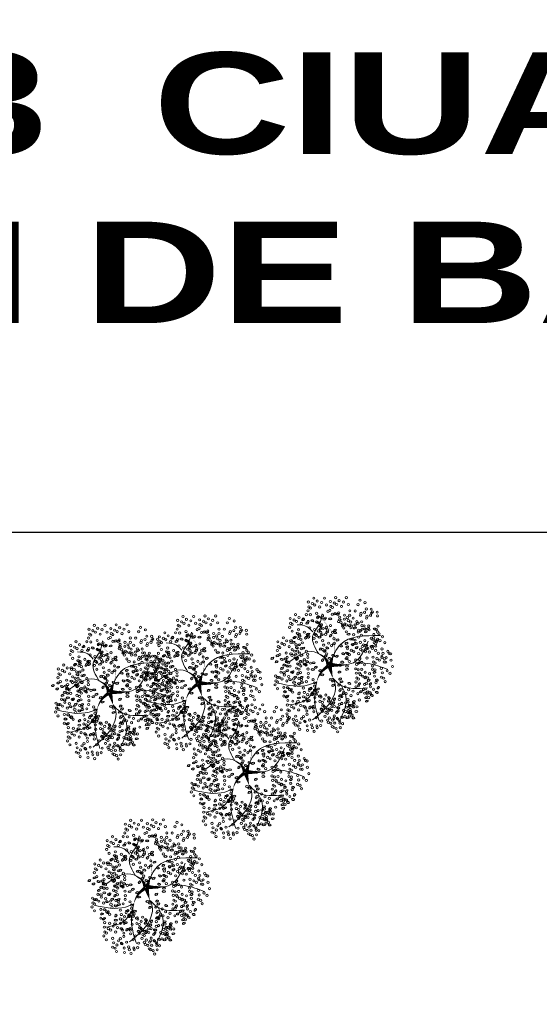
# Model space of a CAD drawing. Header units: millimetres. Extents: x 2161 to 2648, y 395 to 538.
# Tile 17 of 30: x 2360 to 2378, y 503 to 538. Entities that reach past the tile are written whole.
import ezdxf

# ---------------------------------------------------------------- set-up
doc = ezdxf.new("R2010")
doc.units = ezdxf.units.MM
doc.layers.add('01 - Vegetación', color=3, linetype='Continuous', lineweight=0)
doc.layers.add('Cotas', color=3, linetype='Continuous')
doc.styles.add('REGUA60', font='cityb___.ttf', dxfattribs={"width": 1.4})

# ---------------------------------------------------------------- blocks, each defined once
blk = doc.blocks.new('17')
at = {"layer": '01 - Vegetación'}
for points in [[(4495.84, 1680.23, 1.33, 0.0221, 0.199177), (4489.97, 1684.48, 0.0221, 0.0221, 1.224983)], [(4496.02, 1680.23, 1.33, 0.0221, 0.286986), (4500.47, 1683.82, 0.0221, 0.0221, -1.494927)], [(4497.07, 1679.43, 0.133, 0.0221, 0.381476), (4512.91, 1682.47, 0.0221, 0.0221, -1.841687)], [(4496.02, 1679.76, 1.77, 0.0221, 0), (4491.39, 1678.53, 0.0221, 0.0221, 0)], [(4496.02, 1679.66, 1.77, 0.0221, 0), (4500.28, 1678.15, 0.0221, 0.0221, 0)], [(4496.4, 1679.85, 1.77, 0.0221, 0.074947), (4496.4, 1672.95, 0.0221, 0.0221, 0.762797)]]:
    blk.add_lwpolyline(points, format="xyseb", dxfattribs=at)
for points in [[(4490, 1684.47), (4488.83, 1687.51), (4489.5, 1699.09)], [(4487.73, 1684.98), (4483.44, 1688.25), (4481.42, 1694.81)], [(4497.83, 1680.19), (4501.11, 1685.48), (4497.33, 1694.81)], [(4508.5, 1685.98), (4510.45, 1688), (4511.21, 1691.78)], [(4491.39, 1678.53), (4489.02, 1677.58), (4485.46, 1677.92), (4475.87, 1685.99)], [(4500.47, 1683.82), (4506.92, 1685.99), (4511.46, 1683.47), (4515.25, 1682.46)], [(4490, 1684.47), (4482.94, 1685.23), (4475.36, 1683.47)], [(4497.07, 1679.43), (4503.89, 1675.65), (4507.17, 1660.78)], [(4488.74, 1675.4), (4484.7, 1673.64), (4475.11, 1676.16)], [(4491.39, 1678.53), (4489, 1675.9), (4487.73, 1665.57)], [(4496.57, 1678.43), (4497.07, 1670.86), (4505.15, 1665.32)], [(4497.07, 1670.11), (4496.82, 1665.57), (4494.55, 1658.01)]]:
    blk.add_spline(points, degree=3, dxfattribs=at)
blk = doc.blocks.new('16')
at = {"layer": '01 - Vegetación'}
h = blk.add_hatch(color=40, dxfattribs=at)
h.set_gradient(color1=(255, 191, 0), color2=(223, 255, 127), rotation=180, centered=1, tint=1, name='INVSPHERICAL')
edge = h.paths.add_edge_path()
edge.add_ellipse((4538.847, 1678.642), major_axis=(-0.0033, 0.0777), ratio=0.578492, start_angle=0, end_angle=360, ccw=False)
edge = h.paths.add_edge_path()
edge.add_ellipse((4538.961, 1678.487), major_axis=(-0.0349, 0.0695), ratio=0.578492, start_angle=0, end_angle=360, ccw=False)
edge = h.paths.add_edge_path()
edge.add_ellipse((4538.69, 1678.926), major_axis=(-0.0594, 0.0503), ratio=0.578492, start_angle=0, end_angle=360, ccw=False)
edge = h.paths.add_edge_path()
edge.add_ellipse((4538.676, 1678.266), major_axis=(-0.0033, 0.0777), ratio=0.578492, start_angle=0, end_angle=360, ccw=False)
edge = h.paths.add_edge_path()
edge.add_ellipse((4541.23, 1679.281), major_axis=(0.0274, 0.0728), ratio=0.578492, start_angle=0, end_angle=360, ccw=False)
edge = h.paths.add_edge_path()
edge.add_ellipse((4540.829, 1679.36), major_axis=(-0.0349, 0.0695), ratio=0.578492, start_angle=0, end_angle=360, ccw=False)
edge = h.paths.add_edge_path()
edge.add_ellipse((4541.174, 1679.607), major_axis=(-0.0349, 0.0695), ratio=0.578492, start_angle=0, end_angle=360, ccw=False)
edge = h.paths.add_edge_path()
edge.add_ellipse((4541.072, 1679.421), major_axis=(0.0274, 0.0728), ratio=0.578492, start_angle=0, end_angle=360, ccw=False)
edge = h.paths.add_edge_path()
edge.add_ellipse((4540.113, 1679.632), major_axis=(-0.0349, 0.0695), ratio=0.578492, start_angle=0, end_angle=360, ccw=False)
edge = h.paths.add_edge_path()
edge.add_ellipse((4540.279, 1679.843), major_axis=(-0.0349, 0.0695), ratio=0.578492, start_angle=0, end_angle=360, ccw=False)
edge = h.paths.add_edge_path()
edge.add_ellipse((4540.165, 1679.999), major_axis=(-0.0033, 0.0777), ratio=0.578492, start_angle=0, end_angle=360, ccw=False)
edge = h.paths.add_edge_path()
edge.add_ellipse((4540.499, 1679.956), major_axis=(-0.0033, 0.0777), ratio=0.578492, start_angle=0, end_angle=360, ccw=False)
edge = h.paths.add_edge_path()
edge.add_ellipse((4540.629, 1679.513), major_axis=(-0.0594, 0.0503), ratio=0.578492, start_angle=0, end_angle=360, ccw=False)
edge = h.paths.add_edge_path()
edge.add_ellipse((4540.551, 1680.278), major_axis=(0.0274, 0.0728), ratio=0.578492, start_angle=0, end_angle=360, ccw=False)
edge = h.paths.add_edge_path()
edge.add_ellipse((4539.201, 1679.744), major_axis=(-0.0033, 0.0777), ratio=0.578492, start_angle=0, end_angle=360, ccw=False)
edge = h.paths.add_edge_path()
edge.add_ellipse((4539.14, 1679.893), major_axis=(0.0274, 0.0728), ratio=0.578492, start_angle=0, end_angle=360, ccw=False)
edge = h.paths.add_edge_path()
edge.add_ellipse((4539.208, 1680.126), major_axis=(-0.0033, 0.0777), ratio=0.578492, start_angle=0, end_angle=360, ccw=False)
edge = h.paths.add_edge_path()
edge.add_ellipse((4538.979, 1680.681), major_axis=(-0.0594, 0.0503), ratio=0.578492, start_angle=0, end_angle=360, ccw=False)
edge = h.paths.add_edge_path()
edge.add_ellipse((4538.577, 1680.728), major_axis=(-0.0033, 0.0777), ratio=0.578492, start_angle=0, end_angle=360, ccw=False)
edge = h.paths.add_edge_path()
edge.add_ellipse((4538.926, 1680.033), major_axis=(0.0274, 0.0728), ratio=0.578492, start_angle=0, end_angle=360, ccw=False)
edge = h.paths.add_edge_path()
edge.add_ellipse((4538.95, 1679.842), major_axis=(0.0274, 0.0728), ratio=0.578492, start_angle=0, end_angle=360, ccw=False)
edge = h.paths.add_edge_path()
edge.add_ellipse((4538.621, 1680.191), major_axis=(-0.0349, 0.0695), ratio=0.578492, start_angle=0, end_angle=360, ccw=False)
edge = h.paths.add_edge_path()
edge.add_ellipse((4538.328, 1680.411), major_axis=(0.0274, 0.0728), ratio=0.578492, start_angle=0, end_angle=360, ccw=False)
edge = h.paths.add_edge_path()
edge.add_ellipse((4538.283, 1680.138), major_axis=(-0.0594, 0.0503), ratio=0.578492, start_angle=0, end_angle=360, ccw=False)
edge = h.paths.add_edge_path()
edge.add_ellipse((4538.32, 1679.993), major_axis=(-0.0594, 0.0503), ratio=0.578492, start_angle=0, end_angle=360, ccw=False)
edge = h.paths.add_edge_path()
edge.add_ellipse((4538.755, 1680.687), major_axis=(-0.0033, 0.0777), ratio=0.578492, start_angle=0, end_angle=360, ccw=False)
edge = h.paths.add_edge_path()
edge.add_ellipse((4538.834, 1681.261), major_axis=(-0.0349, 0.0695), ratio=0.578492, start_angle=0, end_angle=360, ccw=False)
edge = h.paths.add_edge_path()
edge.add_ellipse((4539.054, 1681.374), major_axis=(-0.0033, 0.0777), ratio=0.578492, start_angle=0, end_angle=360, ccw=False)
edge = h.paths.add_edge_path()
edge.add_ellipse((4539.147, 1681.076), major_axis=(-0.0594, 0.0503), ratio=0.578492, start_angle=0, end_angle=360, ccw=False)
edge = h.paths.add_edge_path()
edge.add_ellipse((4539.52, 1680.541), major_axis=(-0.0033, 0.0777), ratio=0.578492, start_angle=0, end_angle=360, ccw=False)
edge = h.paths.add_edge_path()
edge.add_ellipse((4539.459, 1680.689), major_axis=(0.0274, 0.0728), ratio=0.578492, start_angle=0, end_angle=360, ccw=False)
edge = h.paths.add_edge_path()
edge.add_ellipse((4539.527, 1680.923), major_axis=(-0.0033, 0.0777), ratio=0.578492, start_angle=0, end_angle=360, ccw=False)
edge = h.paths.add_edge_path()
edge.add_ellipse((4539.265, 1681.244), major_axis=(0.0274, 0.0728), ratio=0.578492, start_angle=0, end_angle=360, ccw=False)
edge = h.paths.add_edge_path()
edge.add_ellipse((4539.188, 1677.478), major_axis=(-0.0594, 0.0503), ratio=0.578492, start_angle=0, end_angle=360, ccw=False)
edge = h.paths.add_edge_path()
edge.add_ellipse((4539.473, 1678.19), major_axis=(0.0274, 0.0728), ratio=0.578492, start_angle=0, end_angle=360, ccw=False)
edge = h.paths.add_edge_path()
edge.add_ellipse((4540.696, 1678.325), major_axis=(0.0274, 0.0728), ratio=0.578492, start_angle=0, end_angle=360, ccw=False)
edge = h.paths.add_edge_path()
edge.add_ellipse((4540.33, 1678.305), major_axis=(-0.0033, 0.0777), ratio=0.578492, start_angle=0, end_angle=360, ccw=False)
edge = h.paths.add_edge_path()
edge.add_ellipse((4540.174, 1678.307), major_axis=(-0.0033, 0.0777), ratio=0.578492, start_angle=0, end_angle=360, ccw=False)
edge = h.paths.add_edge_path()
edge.add_ellipse((4540.488, 1677.717), major_axis=(-0.0594, 0.0503), ratio=0.578492, start_angle=0, end_angle=360, ccw=False)
edge = h.paths.add_edge_path()
edge.add_ellipse((4540.676, 1677.675), major_axis=(-0.0594, 0.0503), ratio=0.578492, start_angle=0, end_angle=360, ccw=False)
edge = h.paths.add_edge_path()
edge.add_ellipse((4539.469, 1677.341), major_axis=(-0.0033, 0.0777), ratio=0.578492, start_angle=0, end_angle=360, ccw=False)
edge = h.paths.add_edge_path()
edge.add_ellipse((4539.773, 1677.406), major_axis=(-0.0594, 0.0503), ratio=0.578492, start_angle=0, end_angle=360, ccw=False)
edge = h.paths.add_edge_path()
edge.add_ellipse((4539.631, 1677.23), major_axis=(-0.0349, 0.0695), ratio=0.578492, start_angle=0, end_angle=360, ccw=False)
edge = h.paths.add_edge_path()
edge.add_ellipse((4539.445, 1677.695), major_axis=(-0.0594, 0.0503), ratio=0.578492, start_angle=0, end_angle=360, ccw=False)
edge = h.paths.add_edge_path()
edge.add_ellipse((4542.676, 1679.136), major_axis=(-0.0033, 0.0777), ratio=0.578492, start_angle=0, end_angle=360, ccw=False)
edge = h.paths.add_edge_path()
edge.add_ellipse((4542.661, 1679.428), major_axis=(-0.0033, 0.0777), ratio=0.578492, start_angle=0, end_angle=360, ccw=False)
edge = h.paths.add_edge_path()
edge.add_ellipse((4542.742, 1679.554), major_axis=(-0.0033, 0.0777), ratio=0.578492, start_angle=0, end_angle=360, ccw=False)
edge = h.paths.add_edge_path()
edge.add_ellipse((4542.776, 1679.728), major_axis=(-0.0349, 0.0695), ratio=0.578492, start_angle=0, end_angle=360, ccw=False)
edge = h.paths.add_edge_path()
edge.add_ellipse((4542.477, 1679.745), major_axis=(0.0274, 0.0728), ratio=0.578492, start_angle=0, end_angle=360, ccw=False)
edge = h.paths.add_edge_path()
edge.add_ellipse((4542.578, 1680.02), major_axis=(0.0274, 0.0728), ratio=0.578492, start_angle=0, end_angle=360, ccw=False)
edge = h.paths.add_edge_path()
edge.add_ellipse((4542.466, 1680.268), major_axis=(-0.0349, 0.0695), ratio=0.578492, start_angle=0, end_angle=360, ccw=False)
edge = h.paths.add_edge_path()
edge.add_ellipse((4542.632, 1680.479), major_axis=(-0.0349, 0.0695), ratio=0.578492, start_angle=0, end_angle=360, ccw=False)
edge = h.paths.add_edge_path()
edge.add_ellipse((4542.359, 1679.577), major_axis=(-0.0594, 0.0503), ratio=0.578492, start_angle=0, end_angle=360, ccw=False)
edge = h.paths.add_edge_path()
edge.add_ellipse((4542.171, 1679.619), major_axis=(-0.0594, 0.0503), ratio=0.578492, start_angle=0, end_angle=360, ccw=False)
edge = h.paths.add_edge_path()
edge.add_ellipse((4542.246, 1679.328), major_axis=(-0.0594, 0.0503), ratio=0.578492, start_angle=0, end_angle=360, ccw=False)
edge = h.paths.add_edge_path()
edge.add_ellipse((4542.369, 1678.498), major_axis=(0.0274, 0.0728), ratio=0.578492, start_angle=0, end_angle=360, ccw=False)
edge = h.paths.add_edge_path()
edge.add_ellipse((4542.902, 1678.749), major_axis=(-0.0349, 0.0695), ratio=0.578492, start_angle=0, end_angle=360, ccw=False)
edge = h.paths.add_edge_path()
edge.add_ellipse((4542.925, 1678.897), major_axis=(-0.0349, 0.0695), ratio=0.578492, start_angle=0, end_angle=360, ccw=False)
edge = h.paths.add_edge_path()
edge.add_ellipse((4542.628, 1678.671), major_axis=(-0.0033, 0.0777), ratio=0.578492, start_angle=0, end_angle=360, ccw=False)
edge = h.paths.add_edge_path()
edge.add_ellipse((4542.11, 1678.896), major_axis=(-0.0349, 0.0695), ratio=0.578492, start_angle=0, end_angle=360, ccw=False)
edge = h.paths.add_edge_path()
edge.add_ellipse((4542.34, 1678.18), major_axis=(-0.0349, 0.0695), ratio=0.578492, start_angle=0, end_angle=360, ccw=False)
edge = h.paths.add_edge_path()
edge.add_ellipse((4538.137, 1679.191), major_axis=(-0.0349, 0.0695), ratio=0.578492, start_angle=0, end_angle=360, ccw=False)
edge = h.paths.add_edge_path()
edge.add_ellipse((4538.099, 1678.758), major_axis=(-0.0594, 0.0503), ratio=0.578492, start_angle=0, end_angle=360, ccw=False)
edge = h.paths.add_edge_path()
edge.add_ellipse((4537.796, 1678.552), major_axis=(0.0274, 0.0728), ratio=0.578492, start_angle=0, end_angle=360, ccw=False)
edge = h.paths.add_edge_path()
edge.add_ellipse((4537.776, 1678.277), major_axis=(-0.0033, 0.0777), ratio=0.578492, start_angle=0, end_angle=360, ccw=False)
edge = h.paths.add_edge_path()
edge.add_ellipse((4539.181, 1678.6), major_axis=(-0.0033, 0.0777), ratio=0.578492, start_angle=0, end_angle=360, ccw=False)
edge = h.paths.add_edge_path()
edge.add_ellipse((4538.502, 1678.968), major_axis=(-0.0594, 0.0503), ratio=0.578492, start_angle=0, end_angle=360, ccw=False)
edge = h.paths.add_edge_path()
edge.add_ellipse((4538.615, 1679.216), major_axis=(-0.0594, 0.0503), ratio=0.578492, start_angle=0, end_angle=360, ccw=False)
edge = h.paths.add_edge_path()
edge.add_ellipse((4538.188, 1679.557), major_axis=(-0.0033, 0.0777), ratio=0.578492, start_angle=0, end_angle=360, ccw=False)
edge = h.paths.add_edge_path()
edge.add_ellipse((4538.203, 1679.265), major_axis=(-0.0033, 0.0777), ratio=0.578492, start_angle=0, end_angle=360, ccw=False)
edge = h.paths.add_edge_path()
edge.add_ellipse((4538.285, 1679.391), major_axis=(-0.0033, 0.0777), ratio=0.578492, start_angle=0, end_angle=360, ccw=False)
edge = h.paths.add_edge_path()
edge.add_ellipse((4538.856, 1679.647), major_axis=(-0.0349, 0.0695), ratio=0.578492, start_angle=0, end_angle=360, ccw=False)
edge = h.paths.add_edge_path()
edge.add_ellipse((4538.272, 1678.751), major_axis=(0.0274, 0.0728), ratio=0.578492, start_angle=0, end_angle=360, ccw=False)
edge = h.paths.add_edge_path()
edge.add_ellipse((4540.863, 1678.985), major_axis=(0.0274, 0.0728), ratio=0.578492, start_angle=0, end_angle=360, ccw=False)
edge = h.paths.add_edge_path()
edge.add_ellipse((4540.823, 1678.811), major_axis=(-0.0349, 0.0695), ratio=0.578492, start_angle=0, end_angle=360, ccw=False)
edge = h.paths.add_edge_path()
edge.add_ellipse((4541.446, 1678.949), major_axis=(-0.0349, 0.0695), ratio=0.578492, start_angle=0, end_angle=360, ccw=False)
edge = h.paths.add_edge_path()
edge.add_ellipse((4540.434, 1680.393), major_axis=(-0.0033, 0.0777), ratio=0.578492, start_angle=0, end_angle=360, ccw=False)
edge = h.paths.add_edge_path()
edge.add_ellipse((4540.419, 1680.685), major_axis=(-0.0033, 0.0777), ratio=0.578492, start_angle=0, end_angle=360, ccw=False)
edge = h.paths.add_edge_path()
edge.add_ellipse((4539.773, 1680.547), major_axis=(-0.0349, 0.0695), ratio=0.578492, start_angle=0, end_angle=360, ccw=False)
edge = h.paths.add_edge_path()
edge.add_ellipse((4539.782, 1680.87), major_axis=(-0.0349, 0.0695), ratio=0.578492, start_angle=0, end_angle=360, ccw=False)
edge = h.paths.add_edge_path()
edge.add_ellipse((4539.668, 1681.126), major_axis=(0.0274, 0.0728), ratio=0.578492, start_angle=0, end_angle=360, ccw=False)
edge = h.paths.add_edge_path()
edge.add_ellipse((4540.336, 1681.276), major_axis=(0.0274, 0.0728), ratio=0.578492, start_angle=0, end_angle=360, ccw=False)
edge = h.paths.add_edge_path()
edge.add_ellipse((4540.381, 1681.413), major_axis=(-0.0349, 0.0695), ratio=0.578492, start_angle=0, end_angle=360, ccw=False)
edge = h.paths.add_edge_path()
edge.add_ellipse((4540.225, 1681.525), major_axis=(-0.0349, 0.0695), ratio=0.578492, start_angle=0, end_angle=360, ccw=False)
edge = h.paths.add_edge_path()
edge.add_ellipse((4540.009, 1681.424), major_axis=(-0.0033, 0.0777), ratio=0.578492, start_angle=0, end_angle=360, ccw=False)
edge = h.paths.add_edge_path()
edge.add_ellipse((4540.106, 1681.258), major_axis=(-0.0033, 0.0777), ratio=0.578492, start_angle=0, end_angle=360, ccw=False)
edge = h.paths.add_edge_path()
edge.add_ellipse((4540.036, 1680.989), major_axis=(-0.0594, 0.0503), ratio=0.578492, start_angle=0, end_angle=360, ccw=False)
edge = h.paths.add_edge_path()
edge.add_ellipse((4539.967, 1680.73), major_axis=(-0.0594, 0.0503), ratio=0.578492, start_angle=0, end_angle=360, ccw=False)
edge = h.paths.add_edge_path()
edge.add_ellipse((4541.92, 1680.217), major_axis=(-0.0033, 0.0777), ratio=0.578492, start_angle=0, end_angle=360, ccw=False)
edge = h.paths.add_edge_path()
edge.add_ellipse((4541.222, 1680.466), major_axis=(-0.0349, 0.0695), ratio=0.578492, start_angle=0, end_angle=360, ccw=False)
edge = h.paths.add_edge_path()
edge.add_ellipse((4541.387, 1680.676), major_axis=(-0.0349, 0.0695), ratio=0.578492, start_angle=0, end_angle=360, ccw=False)
edge = h.paths.add_edge_path()
edge.add_ellipse((4541.251, 1680.784), major_axis=(0.0274, 0.0728), ratio=0.578492, start_angle=0, end_angle=360, ccw=False)
edge = h.paths.add_edge_path()
edge.add_ellipse((4541.818, 1680.659), major_axis=(0.0274, 0.0728), ratio=0.578492, start_angle=0, end_angle=360, ccw=False)
edge = h.paths.add_edge_path()
edge.add_ellipse((4541.942, 1680.743), major_axis=(0.0274, 0.0728), ratio=0.578492, start_angle=0, end_angle=360, ccw=False)
edge = h.paths.add_edge_path()
edge.add_ellipse((4541.762, 1680.886), major_axis=(-0.0349, 0.0695), ratio=0.578492, start_angle=0, end_angle=360, ccw=False)
edge = h.paths.add_edge_path()
edge.add_ellipse((4541.592, 1681.082), major_axis=(-0.0033, 0.0777), ratio=0.578492, start_angle=0, end_angle=360, ccw=False)
edge = h.paths.add_edge_path()
edge.add_ellipse((4541.511, 1680.956), major_axis=(-0.0033, 0.0777), ratio=0.578492, start_angle=0, end_angle=360, ccw=False)
edge = h.paths.add_edge_path()
edge.add_ellipse((4541.775, 1680.201), major_axis=(-0.0594, 0.0503), ratio=0.578492, start_angle=0, end_angle=360, ccw=False)
edge = h.paths.add_edge_path()
edge.add_ellipse((4541.737, 1680.346), major_axis=(-0.0594, 0.0503), ratio=0.578492, start_angle=0, end_angle=360, ccw=False)
edge = h.paths.add_edge_path()
edge.add_ellipse((4541.843, 1679.118), major_axis=(-0.0594, 0.0503), ratio=0.578492, start_angle=0, end_angle=360, ccw=False)
edge = h.paths.add_edge_path()
edge.add_ellipse((4541.881, 1679.551), major_axis=(-0.0349, 0.0695), ratio=0.578492, start_angle=0, end_angle=360, ccw=False)
edge = h.paths.add_edge_path()
edge.add_ellipse((4542.015, 1679.29), major_axis=(-0.0349, 0.0695), ratio=0.578492, start_angle=0, end_angle=360, ccw=False)
edge = h.paths.add_edge_path()
edge.add_ellipse((4541.91, 1679.869), major_axis=(0.0274, 0.0728), ratio=0.578492, start_angle=0, end_angle=360, ccw=False)
edge = h.paths.add_edge_path()
edge.add_ellipse((4541.769, 1679.666), major_axis=(-0.0033, 0.0777), ratio=0.578492, start_angle=0, end_angle=360, ccw=False)
edge = h.paths.add_edge_path()
edge.add_ellipse((4539.676, 1679.115), major_axis=(-0.0033, 0.0777), ratio=0.578492, start_angle=0, end_angle=360, ccw=False)
edge = h.paths.add_edge_path()
edge.add_ellipse((4539.594, 1678.989), major_axis=(-0.0033, 0.0777), ratio=0.578492, start_angle=0, end_angle=360, ccw=False)
edge = h.paths.add_edge_path()
edge.add_ellipse((4539.898, 1679.531), major_axis=(-0.0033, 0.0777), ratio=0.578492, start_angle=0, end_angle=360, ccw=False)
edge = h.paths.add_edge_path()
edge.add_ellipse((4539.697, 1678.641), major_axis=(-0.0349, 0.0695), ratio=0.578492, start_angle=0, end_angle=360, ccw=False)
edge = h.paths.add_edge_path()
edge.add_ellipse((4539.398, 1678.691), major_axis=(-0.0349, 0.0695), ratio=0.578492, start_angle=0, end_angle=360, ccw=False)
edge = h.paths.add_edge_path()
edge.add_ellipse((4539.555, 1678.579), major_axis=(-0.0349, 0.0695), ratio=0.578492, start_angle=0, end_angle=360, ccw=False)
edge = h.paths.add_edge_path()
edge.add_ellipse((4540.714, 1679.167), major_axis=(0.0274, 0.0728), ratio=0.578492, start_angle=0, end_angle=360, ccw=False)
edge = h.paths.add_edge_path()
edge.add_ellipse((4540.549, 1681.79), major_axis=(-0.0349, 0.0695), ratio=0.578492, start_angle=0, end_angle=360, ccw=False)
edge = h.paths.add_edge_path()
edge.add_ellipse((4540.715, 1682.001), major_axis=(-0.0349, 0.0695), ratio=0.578492, start_angle=0, end_angle=360, ccw=False)
edge = h.paths.add_edge_path()
edge.add_ellipse((4540.848, 1681.741), major_axis=(-0.0349, 0.0695), ratio=0.578492, start_angle=0, end_angle=360, ccw=False)
edge = h.paths.add_edge_path()
edge.add_ellipse((4540.661, 1681.542), major_axis=(0.0274, 0.0728), ratio=0.578492, start_angle=0, end_angle=360, ccw=False)
edge = h.paths.add_edge_path()
edge.add_ellipse((4540.684, 1681.351), major_axis=(0.0274, 0.0728), ratio=0.578492, start_angle=0, end_angle=360, ccw=False)
edge = h.paths.add_edge_path()
edge.add_ellipse((4540.56, 1681.267), major_axis=(0.0274, 0.0728), ratio=0.578492, start_angle=0, end_angle=360, ccw=False)
edge = h.paths.add_edge_path()
edge.add_ellipse((4540.528, 1678.539), major_axis=(0.0274, 0.0728), ratio=0.578492, start_angle=0, end_angle=360, ccw=False)
edge = h.paths.add_edge_path()
edge.add_ellipse((4540.38, 1678.647), major_axis=(0.0274, 0.0728), ratio=0.578492, start_angle=0, end_angle=360, ccw=False)
edge = h.paths.add_edge_path()
edge.add_ellipse((4540.034, 1678.678), major_axis=(-0.0349, 0.0695), ratio=0.578492, start_angle=0, end_angle=360, ccw=False)
edge = h.paths.add_edge_path()
edge.add_ellipse((4540.944, 1678.493), major_axis=(0.0274, 0.0728), ratio=0.578492, start_angle=0, end_angle=360, ccw=False)
edge = h.paths.add_edge_path()
edge.add_ellipse((4541.625, 1678.77), major_axis=(-0.0349, 0.0695), ratio=0.578492, start_angle=0, end_angle=360, ccw=False)
edge = h.paths.add_edge_path()
edge.add_ellipse((4541.994, 1678.887), major_axis=(0.0274, 0.0728), ratio=0.578492, start_angle=0, end_angle=360, ccw=False)
edge = h.paths.add_edge_path()
edge.add_ellipse((4541.336, 1678.598), major_axis=(0.0274, 0.0728), ratio=0.578492, start_angle=0, end_angle=360, ccw=False)
edge = h.paths.add_edge_path()
edge.add_ellipse((4539.381, 1678.993), major_axis=(-0.0349, 0.0695), ratio=0.578492, start_angle=0, end_angle=360, ccw=False)
edge = h.paths.add_edge_path()
edge.add_ellipse((4540.938, 1681.079), major_axis=(-0.0033, 0.0777), ratio=0.578492, start_angle=0, end_angle=360, ccw=False)
edge = h.paths.add_edge_path()
edge.add_ellipse((4540.699, 1680.759), major_axis=(-0.0594, 0.0503), ratio=0.578492, start_angle=0, end_angle=360, ccw=False)
edge = h.paths.add_edge_path()
edge.add_ellipse((4540.908, 1680.857), major_axis=(-0.0349, 0.0695), ratio=0.578492, start_angle=0, end_angle=360, ccw=False)
edge = h.paths.add_edge_path()
edge.add_ellipse((4540.863, 1680.561), major_axis=(-0.0349, 0.0695), ratio=0.578492, start_angle=0, end_angle=360, ccw=False)
edge = h.paths.add_edge_path()
edge.add_ellipse((4540.564, 1680.61), major_axis=(-0.0349, 0.0695), ratio=0.578492, start_angle=0, end_angle=360, ccw=False)
edge = h.paths.add_edge_path()
edge.add_ellipse((4539.771, 1681.729), major_axis=(-0.0349, 0.0695), ratio=0.578492, start_angle=0, end_angle=360, ccw=False)
edge = h.paths.add_edge_path()
edge.add_ellipse((4540.968, 1678.302), major_axis=(0.0274, 0.0728), ratio=0.578492, start_angle=0, end_angle=360, ccw=False)
edge = h.paths.add_edge_path()
edge.add_ellipse((4541.908, 1678.227), major_axis=(-0.0033, 0.0777), ratio=0.578492, start_angle=0, end_angle=360, ccw=False)
edge = h.paths.add_edge_path()
edge.add_ellipse((4541.283, 1678.297), major_axis=(-0.0349, 0.0695), ratio=0.578492, start_angle=0, end_angle=360, ccw=False)
edge = h.paths.add_edge_path()
edge.add_ellipse((4541.463, 1678.333), major_axis=(-0.0349, 0.0695), ratio=0.578492, start_angle=0, end_angle=360, ccw=False)
edge = h.paths.add_edge_path()
edge.add_ellipse((4538.021, 1678.159), major_axis=(0.0274, 0.0728), ratio=0.578492, start_angle=0, end_angle=360, ccw=False)
edge = h.paths.add_edge_path()
edge.add_ellipse((4537.772, 1677.992), major_axis=(0.0274, 0.0728), ratio=0.578492, start_angle=0, end_angle=360, ccw=False)
edge = h.paths.add_edge_path()
edge.add_ellipse((4538.082, 1677.841), major_axis=(-0.0033, 0.0777), ratio=0.578492, start_angle=0, end_angle=360, ccw=False)
edge = h.paths.add_edge_path()
edge.add_ellipse((4538.572, 1677.966), major_axis=(-0.0349, 0.0695), ratio=0.578492, start_angle=0, end_angle=360, ccw=False)
edge = h.paths.add_edge_path()
edge.add_ellipse((4538.311, 1677.99), major_axis=(0.0274, 0.0728), ratio=0.578492, start_angle=0, end_angle=360, ccw=False)
edge = h.paths.add_edge_path()
edge.add_ellipse((4538.394, 1678.174), major_axis=(0.0274, 0.0728), ratio=0.578492, start_angle=0, end_angle=360, ccw=False)
edge = h.paths.add_edge_path()
edge.add_ellipse((4538.776, 1677.355), major_axis=(-0.0349, 0.0695), ratio=0.578492, start_angle=0, end_angle=360, ccw=False)
edge = h.paths.add_edge_path()
edge.add_ellipse((4538.597, 1677.319), major_axis=(-0.0349, 0.0695), ratio=0.578492, start_angle=0, end_angle=360, ccw=False)
edge = h.paths.add_edge_path()
edge.add_ellipse((4539.063, 1677.621), major_axis=(-0.0349, 0.0695), ratio=0.578492, start_angle=0, end_angle=360, ccw=False)
edge = h.paths.add_edge_path()
edge.add_ellipse((4539.033, 1676.828), major_axis=(0.0274, 0.0728), ratio=0.578492, start_angle=0, end_angle=360, ccw=False)
edge = h.paths.add_edge_path()
edge.add_ellipse((4539.009, 1677.162), major_axis=(0.0274, 0.0728), ratio=0.578492, start_angle=0, end_angle=360, ccw=False)
edge = h.paths.add_edge_path()
edge.add_ellipse((4538.885, 1677.078), major_axis=(0.0274, 0.0728), ratio=0.578492, start_angle=0, end_angle=360, ccw=False)
edge = h.paths.add_edge_path()
edge.add_ellipse((4539.054, 1677.298), major_axis=(-0.0349, 0.0695), ratio=0.578492, start_angle=0, end_angle=360, ccw=False)
edge = h.paths.add_edge_path()
edge.add_ellipse((4542.221, 1677.913), major_axis=(-0.0033, 0.0777), ratio=0.578492, start_angle=0, end_angle=360, ccw=False)
edge = h.paths.add_edge_path()
edge.add_ellipse((4542.451, 1677.771), major_axis=(-0.0349, 0.0695), ratio=0.578492, start_angle=0, end_angle=360, ccw=False)
edge = h.paths.add_edge_path()
edge.add_ellipse((4541.18, 1677.355), major_axis=(-0.0349, 0.0695), ratio=0.578492, start_angle=0, end_angle=360, ccw=False)
edge = h.paths.add_edge_path()
edge.add_ellipse((4541.671, 1678.102), major_axis=(-0.0033, 0.0777), ratio=0.578492, start_angle=0, end_angle=360, ccw=False)
edge = h.paths.add_edge_path()
edge.add_ellipse((4541.411, 1678.017), major_axis=(-0.0033, 0.0777), ratio=0.578492, start_angle=0, end_angle=360, ccw=False)
edge = h.paths.add_edge_path()
edge.add_ellipse((4542.075, 1677.637), major_axis=(-0.0594, 0.0503), ratio=0.578492, start_angle=0, end_angle=360, ccw=False)
edge = h.paths.add_edge_path()
edge.add_ellipse((4541.252, 1677.826), major_axis=(-0.0349, 0.0695), ratio=0.578492, start_angle=0, end_angle=360, ccw=False)
edge = h.paths.add_edge_path()
edge.add_ellipse((4541.596, 1676.853), major_axis=(-0.0033, 0.0777), ratio=0.578492, start_angle=0, end_angle=360, ccw=False)
edge = h.paths.add_edge_path()
edge.add_ellipse((4541.655, 1677.018), major_axis=(-0.0033, 0.0777), ratio=0.578492, start_angle=0, end_angle=360, ccw=False)
edge = h.paths.add_edge_path()
edge.add_ellipse((4542.033, 1677.371), major_axis=(-0.0349, 0.0695), ratio=0.578492, start_angle=0, end_angle=360, ccw=False)
edge = h.paths.add_edge_path()
edge.add_ellipse((4542.19, 1677.259), major_axis=(-0.0349, 0.0695), ratio=0.578492, start_angle=0, end_angle=360, ccw=False)
edge = h.paths.add_edge_path()
edge.add_ellipse((4542.168, 1676.931), major_axis=(0.0274, 0.0728), ratio=0.578492, start_angle=0, end_angle=360, ccw=False)
edge = h.paths.add_edge_path()
edge.add_ellipse((4542.176, 1677.433), major_axis=(-0.0349, 0.0695), ratio=0.578492, start_angle=0, end_angle=360, ccw=False)
edge = h.paths.add_edge_path()
edge.add_ellipse((4541.313, 1677.094), major_axis=(-0.0349, 0.0695), ratio=0.578492, start_angle=0, end_angle=360, ccw=False)
edge = h.paths.add_edge_path()
edge.add_ellipse((4541.359, 1677.391), major_axis=(-0.0349, 0.0695), ratio=0.578492, start_angle=0, end_angle=360, ccw=False)
edge = h.paths.add_edge_path()
edge.add_ellipse((4540.019, 1676.943), major_axis=(-0.0349, 0.0695), ratio=0.578492, start_angle=0, end_angle=360, ccw=False)
edge = h.paths.add_edge_path()
edge.add_ellipse((4539.641, 1676.826), major_axis=(0.0274, 0.0728), ratio=0.578492, start_angle=0, end_angle=360, ccw=False)
edge = h.paths.add_edge_path()
edge.add_ellipse((4539.262, 1676.754), major_axis=(-0.0594, 0.0503), ratio=0.578492, start_angle=0, end_angle=360, ccw=False)
edge = h.paths.add_edge_path()
edge.add_ellipse((4539.45, 1677.146), major_axis=(-0.0594, 0.0503), ratio=0.578492, start_angle=0, end_angle=360, ccw=False)
at = {"layer": '01 - Vegetación', "extrusion": (0, 0, -1)}
for centre, major_axis in [((4539.771, 1681.729), (-0.0349, 0.0695)), ((4540.549, 1681.79), (-0.0349, 0.0695)), ((4540.715, 1682.001), (-0.0349, 0.0695)), ((4540.848, 1681.741), (-0.0349, 0.0695)), ((4538.834, 1681.261), (-0.0349, 0.0695)), ((4539.054, 1681.374), (-0.0033, 0.0777)), ((4540.009, 1681.424), (-0.0033, 0.0777)), ((4540.106, 1681.258), (-0.0033, 0.0777)), ((4540.225, 1681.525), (-0.0349, 0.0695)), ((4540.381, 1681.413), (-0.0349, 0.0695)), ((4538.577, 1680.728), (-0.0033, 0.0777)), ((4538.755, 1680.687), (-0.0033, 0.0777)), ((4539.527, 1680.923), (-0.0033, 0.0777)), ((4539.782, 1680.87), (-0.0349, 0.0695)), ((4540.419, 1680.685), (-0.0033, 0.0777)), ((4540.908, 1680.857), (-0.0349, 0.0695)), ((4540.938, 1681.079), (-0.0033, 0.0777)), ((4541.387, 1680.676), (-0.0349, 0.0695)), ((4541.511, 1680.956), (-0.0033, 0.0777)), ((4541.592, 1681.082), (-0.0033, 0.0777)), ((4541.762, 1680.886), (-0.0349, 0.0695)), ((4538.621, 1680.191), (-0.0349, 0.0695)), ((4539.52, 1680.541), (-0.0033, 0.0777)), ((4539.773, 1680.547), (-0.0349, 0.0695)), ((4540.434, 1680.393), (-0.0033, 0.0777)), ((4540.564, 1680.61), (-0.0349, 0.0695)), ((4540.863, 1680.561), (-0.0349, 0.0695)), ((4541.222, 1680.466), (-0.0349, 0.0695)), ((4541.92, 1680.217), (-0.0033, 0.0777)), ((4542.466, 1680.268), (-0.0349, 0.0695)), ((4542.632, 1680.479), (-0.0349, 0.0695)), ((4539.201, 1679.744), (-0.0033, 0.0777)), ((4539.208, 1680.126), (-0.0033, 0.0777)), ((4540.165, 1679.999), (-0.0033, 0.0777)), ((4540.279, 1679.843), (-0.0349, 0.0695)), ((4540.499, 1679.956), (-0.0033, 0.0777)), ((4542.776, 1679.728), (-0.0349, 0.0695)), ((4538.188, 1679.557), (-0.0033, 0.0777)), ((4538.203, 1679.265), (-0.0033, 0.0777)), ((4538.285, 1679.391), (-0.0033, 0.0777)), ((4538.856, 1679.647), (-0.0349, 0.0695)), ((4539.898, 1679.531), (-0.0033, 0.0777)), ((4540.113, 1679.632), (-0.0349, 0.0695)), ((4540.829, 1679.36), (-0.0349, 0.0695)), ((4541.174, 1679.607), (-0.0349, 0.0695)), ((4541.769, 1679.666), (-0.0033, 0.0777)), ((4541.881, 1679.551), (-0.0349, 0.0695)), ((4542.015, 1679.29), (-0.0349, 0.0695)), ((4542.661, 1679.428), (-0.0033, 0.0777)), ((4542.742, 1679.554), (-0.0033, 0.0777)), ((4538.137, 1679.191), (-0.0349, 0.0695)), ((4539.381, 1678.993), (-0.0349, 0.0695)), ((4539.594, 1678.989), (-0.0033, 0.0777)), ((4539.676, 1679.115), (-0.0033, 0.0777)), ((4540.823, 1678.811), (-0.0349, 0.0695)), ((4541.446, 1678.949), (-0.0349, 0.0695)), ((4541.625, 1678.77), (-0.0349, 0.0695)), ((4542.11, 1678.896), (-0.0349, 0.0695)), ((4542.676, 1679.136), (-0.0033, 0.0777)), ((4542.902, 1678.749), (-0.0349, 0.0695)), ((4542.925, 1678.897), (-0.0349, 0.0695)), ((4537.776, 1678.277), (-0.0033, 0.0777)), ((4538.676, 1678.266), (-0.0033, 0.0777)), ((4538.847, 1678.642), (-0.0033, 0.0777)), ((4538.961, 1678.487), (-0.0349, 0.0695)), ((4539.181, 1678.6), (-0.0033, 0.0777)), ((4539.398, 1678.691), (-0.0349, 0.0695)), ((4539.555, 1678.579), (-0.0349, 0.0695)), ((4539.697, 1678.641), (-0.0349, 0.0695)), ((4540.034, 1678.678), (-0.0349, 0.0695)), ((4540.174, 1678.307), (-0.0033, 0.0777)), ((4540.33, 1678.305), (-0.0033, 0.0777)), ((4541.283, 1678.297), (-0.0349, 0.0695)), ((4541.463, 1678.333), (-0.0349, 0.0695)), ((4542.628, 1678.671), (-0.0033, 0.0777)), ((4538.082, 1677.841), (-0.0033, 0.0777)), ((4538.572, 1677.966), (-0.0349, 0.0695)), ((4541.252, 1677.826), (-0.0349, 0.0695)), ((4541.411, 1678.017), (-0.0033, 0.0777)), ((4541.671, 1678.102), (-0.0033, 0.0777)), ((4541.908, 1678.227), (-0.0033, 0.0777)), ((4542.221, 1677.913), (-0.0033, 0.0777)), ((4542.34, 1678.18), (-0.0349, 0.0695)), ((4542.451, 1677.771), (-0.0349, 0.0695)), ((4538.597, 1677.319), (-0.0349, 0.0695)), ((4538.776, 1677.355), (-0.0349, 0.0695)), ((4539.054, 1677.298), (-0.0349, 0.0695)), ((4539.063, 1677.621), (-0.0349, 0.0695)), ((4539.469, 1677.341), (-0.0033, 0.0777)), ((4541.18, 1677.355), (-0.0349, 0.0695)), ((4541.359, 1677.391), (-0.0349, 0.0695)), ((4542.033, 1677.371), (-0.0349, 0.0695)), ((4542.176, 1677.433), (-0.0349, 0.0695)), ((4542.19, 1677.259), (-0.0349, 0.0695)), ((4539.631, 1677.23), (-0.0349, 0.0695)), ((4540.019, 1676.943), (-0.0349, 0.0695)), ((4541.313, 1677.094), (-0.0349, 0.0695)), ((4541.596, 1676.853), (-0.0033, 0.0777)), ((4541.655, 1677.018), (-0.0033, 0.0777))]:
    blk.add_ellipse(centre, major_axis=major_axis, ratio=0.578492, start_param=3.141593, end_param=9.424778, dxfattribs=at)
for centre, major_axis in [((4539.265, 1681.244), (0.0274, 0.0728)), ((4540.336, 1681.276), (0.0274, 0.0728)), ((4540.56, 1681.267), (0.0274, 0.0728)), ((4540.661, 1681.542), (0.0274, 0.0728)), ((4540.684, 1681.351), (0.0274, 0.0728)), ((4539.147, 1681.076), (-0.0594, 0.0503)), ((4539.459, 1680.689), (0.0274, 0.0728)), ((4539.668, 1681.126), (0.0274, 0.0728)), ((4539.967, 1680.73), (-0.0594, 0.0503)), ((4540.036, 1680.989), (-0.0594, 0.0503)), ((4540.699, 1680.759), (-0.0594, 0.0503)), ((4541.251, 1680.784), (0.0274, 0.0728)), ((4541.942, 1680.743), (0.0274, 0.0728)), ((4538.328, 1680.411), (0.0274, 0.0728)), ((4538.979, 1680.681), (-0.0594, 0.0503)), ((4540.551, 1680.278), (0.0274, 0.0728)), ((4541.737, 1680.346), (-0.0594, 0.0503)), ((4541.775, 1680.201), (-0.0594, 0.0503)), ((4541.818, 1680.659), (0.0274, 0.0728)), ((4538.283, 1680.138), (-0.0594, 0.0503)), ((4538.32, 1679.993), (-0.0594, 0.0503)), ((4538.926, 1680.033), (0.0274, 0.0728)), ((4538.95, 1679.842), (0.0274, 0.0728)), ((4539.14, 1679.893), (0.0274, 0.0728)), ((4541.91, 1679.869), (0.0274, 0.0728)), ((4542.477, 1679.745), (0.0274, 0.0728)), ((4542.578, 1680.02), (0.0274, 0.0728)), ((4540.629, 1679.513), (-0.0594, 0.0503)), ((4541.072, 1679.421), (0.0274, 0.0728)), ((4541.23, 1679.281), (0.0274, 0.0728)), ((4542.171, 1679.619), (-0.0594, 0.0503)), ((4542.246, 1679.328), (-0.0594, 0.0503)), ((4542.359, 1679.577), (-0.0594, 0.0503)), ((4538.099, 1678.758), (-0.0594, 0.0503)), ((4538.272, 1678.751), (0.0274, 0.0728)), ((4538.502, 1678.968), (-0.0594, 0.0503)), ((4538.615, 1679.216), (-0.0594, 0.0503)), ((4538.69, 1678.926), (-0.0594, 0.0503)), ((4540.714, 1679.167), (0.0274, 0.0728)), ((4540.863, 1678.985), (0.0274, 0.0728)), ((4541.843, 1679.118), (-0.0594, 0.0503)), ((4541.994, 1678.887), (0.0274, 0.0728)), ((4537.796, 1678.552), (0.0274, 0.0728)), ((4540.38, 1678.647), (0.0274, 0.0728)), ((4540.528, 1678.539), (0.0274, 0.0728)), ((4540.696, 1678.325), (0.0274, 0.0728)), ((4540.944, 1678.493), (0.0274, 0.0728)), ((4540.968, 1678.302), (0.0274, 0.0728)), ((4541.336, 1678.598), (0.0274, 0.0728)), ((4542.369, 1678.498), (0.0274, 0.0728)), ((4537.772, 1677.992), (0.0274, 0.0728)), ((4538.021, 1678.159), (0.0274, 0.0728)), ((4538.311, 1677.99), (0.0274, 0.0728)), ((4538.394, 1678.174), (0.0274, 0.0728)), ((4539.473, 1678.19), (0.0274, 0.0728)), ((4539.188, 1677.478), (-0.0594, 0.0503)), ((4539.445, 1677.695), (-0.0594, 0.0503)), ((4539.773, 1677.406), (-0.0594, 0.0503)), ((4540.488, 1677.717), (-0.0594, 0.0503)), ((4540.676, 1677.675), (-0.0594, 0.0503)), ((4542.075, 1677.637), (-0.0594, 0.0503)), ((4538.885, 1677.078), (0.0274, 0.0728)), ((4539.009, 1677.162), (0.0274, 0.0728)), ((4539.033, 1676.828), (0.0274, 0.0728)), ((4539.45, 1677.146), (-0.0594, 0.0503)), ((4539.641, 1676.826), (0.0274, 0.0728)), ((4542.168, 1676.931), (0.0274, 0.0728)), ((4539.262, 1676.754), (-0.0594, 0.0503))]:
    blk.add_ellipse(centre, major_axis=major_axis, ratio=0.578492, dxfattribs=at)
blk = doc.blocks.new('18')
at = {"color": 60}
for centre in [(4484.7, 1696.68), (4487.42, 1699.03), (4487.96, 1696.68), (4488.87, 1699.94), (4489.95, 1699.03), (4490.32, 1699.58), (4491.04, 1697.4), (4491.59, 1698.31), (4492.13, 1699.76), (4492.49, 1696.5), (4493.58, 1697.76), (4500.15, 1698.17), (4501.6, 1699.08), (4502.68, 1698.17), (4503.05, 1698.72), (4503.77, 1696.54), (4504.32, 1697.45), (4504.86, 1698.9), (4506.31, 1696.91), (4476.66, 1694.63), (4478.11, 1695.54), (4479.2, 1694.63), (4479.56, 1695.18), (4480.29, 1693), (4480.83, 1693.91), (4481.37, 1695.36), (4482.82, 1693.36), (4483.07, 1695.23), (4484.34, 1695.77), (4486.15, 1693.42), (4486.33, 1696.32), (4487.06, 1694.51), (4490.32, 1695.59), (4491.04, 1693.06), (4491.95, 1694.87), (4493.58, 1693.78), (4495.8, 1694.37), (4497.07, 1694.91), (4497.43, 1695.82), (4499.06, 1695.46), (4499.79, 1693.65), (4500.69, 1695.82), (4501.93, 1693.6), (4503.05, 1694.73), (4504.68, 1694.01), (4505.22, 1695.64), (4506.31, 1692.92), (4472.31, 1690.83), (4473.58, 1691.37), (4473.94, 1692.28), (4474.77, 1690.7), (4475.57, 1691.92), (4476.3, 1690.11), (4477.08, 1689.41), (4477.21, 1692.28), (4479.56, 1691.19), (4481.19, 1690.47), (4481.74, 1692.1), (4482.82, 1689.38), (4484.42, 1689.44), (4487.68, 1689.44), (4488.69, 1692.51), (4490.76, 1690.17), (4491.3, 1691.07), (4493.41, 1690.52), (4494.68, 1691.06), (4495.05, 1691.97), (4495.88, 1690.38), (4496.68, 1691.6), (4497.4, 1689.79), (4498.31, 1691.97), (4498.88, 1692.56), (4500.66, 1690.88), (4501.39, 1692.69), (4501.42, 1691.65), (4502.29, 1690.16), (4503.77, 1692.2), (4471.96, 1687.88), (4472.98, 1686.09), (4473.62, 1688.01), (4474.01, 1686.34), (4475.16, 1688.77), (4475.39, 1689.02), (4475.8, 1687.11), (4477.93, 1688.11), (4478.87, 1685.57), (4479.13, 1688.13), (4480.29, 1688.66), (4480.28, 1685.7), (4482.79, 1688), (4484.06, 1688.54), (4485.25, 1687.86), (4485.63, 1685.94), (4485.87, 1686.18), (4486.05, 1689.08), (4486.77, 1687.27), (4487.55, 1686.58), (4490.04, 1688.36), (4490.76, 1685.82), (4491.67, 1687.63), (4493.06, 1687.57), (4494.72, 1687.69), (4496.26, 1688.46), (4496.5, 1688.71), (4496.9, 1686.8), (4498.18, 1689.1), (4499.03, 1687.8), (4500.23, 1687.82), (4501.39, 1688.34), (4471.57, 1685.45), (4472.98, 1684.29), (4473.62, 1684.42), (4473.75, 1683.01), (4475.42, 1682.63), (4476.7, 1684.68), (4478.11, 1683.78), (4479, 1682.37), (4479.9, 1682.75), (4481.08, 1681.83), (4481.18, 1682.24), (4482.35, 1682.38), (4482.43, 1685.04), (4482.71, 1683.28), (4484.1, 1685.17), (4484.34, 1682.92), (4486.27, 1684.27), (4488.4, 1685.28), (4489.6, 1685.3), (4473.32, 1678.69), (4474.59, 1679.23), (4474.95, 1680.14), (4475.78, 1678.56), (4476.58, 1679.78), (4480.73, 1678.88), (4482.39, 1679.01), (4483.54, 1681.7), (4483.93, 1679.78), (4484.16, 1680.02), (4485.07, 1681.11), (4472.96, 1675.74), (4474.63, 1675.87), (4476.17, 1676.64), (4476.4, 1676.88), (4477.31, 1677.97), (4481.65, 1676.05), (4477.3, 1672.25), (4478.56, 1672.79), (4478.93, 1673.7), (4479.76, 1672.11), (4480.56, 1673.33), (4481.28, 1671.52), (4482.19, 1673.7), (4482.06, 1670.83)]:
    blk.add_circle(centre, 0.405, dxfattribs=at)
at = {"color": 62}
for centre in [(4508.79, 1693.6), (4510.24, 1694.51), (4511.33, 1693.6), (4511.69, 1694.15), (4512.96, 1692.88), (4513.51, 1694.33), (4504.45, 1689.8), (4505.71, 1690.35), (4506.08, 1691.25), (4507.71, 1690.89), (4509.34, 1691.25), (4511.69, 1690.16), (4512.42, 1691.97), (4513.33, 1689.44), (4513.87, 1691.07), (4514.96, 1692.34), (4507.53, 1687.99), (4508.43, 1689.08), (4510.06, 1687.09), (4512.42, 1687.63), (4514.96, 1688.35), (4475.75, 1680.49), (4477.2, 1681.39), (4478.29, 1680.49), (4478.65, 1681.03), (4479.37, 1678.86), (4479.92, 1679.76), (4480.46, 1681.21), (4481.91, 1679.22), (4471.4, 1676.68), (4472.67, 1677.23), (4473.03, 1678.13), (4474.48, 1674.87), (4474.66, 1677.77), (4475.39, 1675.96), (4476.29, 1678.13), (4478.65, 1677.04), (4479.37, 1674.51), (4480.28, 1676.32), (4480.82, 1677.95), (4481.91, 1675.23), (4481.98, 1675.16), (4483.43, 1676.06), (4484.51, 1675.16), (4484.88, 1675.7), (4486.69, 1675.88), (4477.02, 1673.97), (4477.63, 1671.36), (4478.9, 1671.9), (4479.26, 1672.8), (4480.89, 1672.44), (4482.52, 1672.8), (4484.88, 1671.72), (4485.6, 1673.53), (4486.15, 1674.43), (4486.51, 1670.99), (4487.05, 1672.62), (4488.14, 1673.89), (4480.71, 1669.54), (4481.61, 1670.63), (4483.25, 1668.64), (4485.6, 1669.18), (4488.14, 1669.91)]:
    blk.add_circle(centre, 0.405, dxfattribs=at)
at = {"color": 66}
for centre in [(4506.17, 1685.5), (4502, 1682.24), (4503.63, 1681.88), (4504.72, 1684.6), (4505.26, 1682.24), (4507.25, 1684.6), (4507.62, 1685.14), (4508.34, 1682.97), (4508.89, 1683.87), (4509.43, 1685.32), (4509.79, 1682.06), (4510.88, 1683.33), (4500.37, 1680.79), (4501.64, 1681.34), (4503.45, 1678.98), (4504.36, 1680.07), (4507.62, 1681.15), (4508.34, 1678.62), (4509.25, 1680.43), (4510.88, 1679.34), (4515.09, 1678.69), (4516.54, 1679.6), (4517.63, 1678.69), (4517.99, 1679.24), (4519.8, 1679.42), (4505.99, 1678.08), (4510.74, 1674.89), (4512.01, 1675.43), (4512.37, 1676.34), (4514, 1675.98), (4515.63, 1676.34), (4517.99, 1675.25), (4518.71, 1677.06), (4519.26, 1677.97), (4519.62, 1674.53), (4520.16, 1676.16), (4521.25, 1677.43), (4497.55, 1672.33), (4499, 1673.23), (4500.09, 1672.33), (4500.45, 1672.87), (4501.72, 1671.6), (4502.26, 1673.05), (4503.71, 1671.06), (4513.82, 1673.08), (4514.73, 1674.17), (4516.36, 1672.17), (4518.71, 1672.72), (4521.25, 1673.44), (4493.2, 1668.52), (4494.47, 1669.07), (4494.83, 1669.97), (4496.46, 1669.61), (4497.19, 1667.8), (4498.09, 1669.97), (4500.45, 1668.89), (4501.17, 1670.7), (4502.08, 1668.16), (4502.62, 1669.79), (4496.28, 1666.71), (4498.82, 1665.81), (4501.17, 1666.35), (4503.71, 1667.08)]:
    blk.add_circle(centre, 0.405, dxfattribs=at)
at = {"color": 64}
for centre in [(4514.9, 1686.83), (4516.35, 1687.74), (4517.44, 1686.83), (4517.8, 1687.37), (4519.07, 1686.11), (4519.61, 1687.56), (4521.06, 1685.56), (4510.55, 1683.03), (4511.82, 1683.57), (4512.18, 1684.48), (4513.81, 1684.11), (4514.54, 1682.3), (4515.45, 1684.48), (4517.8, 1683.39), (4518.53, 1685.2), (4519.43, 1682.67), (4519.98, 1684.3), (4513.63, 1681.22), (4516.17, 1680.31), (4518.53, 1680.86), (4521.06, 1681.58), (4488.48, 1669), (4489.93, 1669.91), (4491.01, 1669), (4491.38, 1669.55), (4492.1, 1667.37), (4492.65, 1668.28), (4493.19, 1669.73), (4494.64, 1667.74), (4484.13, 1665.2), (4485.4, 1665.74), (4485.76, 1666.65), (4487.39, 1666.29), (4488.12, 1664.48), (4489.02, 1666.65), (4491.38, 1665.56), (4493.01, 1664.84), (4493.55, 1666.47), (4494.64, 1663.75), (4495.88, 1663.74), (4499.14, 1663.56), (4487.21, 1663.39), (4489.75, 1662.48), (4491.71, 1660.48), (4492.1, 1663.03), (4493.34, 1660.12), (4494.43, 1662.83), (4494.97, 1660.48), (4496.96, 1662.83), (4497.33, 1663.38), (4498.05, 1661.2), (4498.59, 1662.11), (4499.5, 1660.3), (4500.59, 1661.57), (4490.08, 1659.03), (4491.35, 1659.57), (4493.16, 1657.22), (4494.06, 1658.31), (4495.69, 1656.31), (4497.33, 1659.39), (4498.05, 1656.86), (4498.96, 1658.67), (4500.59, 1657.58)]:
    blk.add_circle(centre, 0.405, dxfattribs=at)
at = {"color": 68}
for centre in [(4505.85, 1671.12), (4508.56, 1673.48), (4510.01, 1674.38), (4510.03, 1671.75), (4510.71, 1671.54), (4511.1, 1673.48), (4511.46, 1674.02), (4512.19, 1671.85), (4512.73, 1672.75), (4513.27, 1674.2), (4513.64, 1670.94), (4514.72, 1672.21), (4501.44, 1667.37), (4503.1, 1667.5), (4504.21, 1669.68), (4504.25, 1670.19), (4504.64, 1668.27), (4505.48, 1670.22), (4506.56, 1668.91), (4507.29, 1667.87), (4507.48, 1670.76), (4508.46, 1669.1), (4509.15, 1668.89), (4509.55, 1667.57), (4510.86, 1667.66), (4511.12, 1670.22), (4512.27, 1667.78), (4512.34, 1669.55), (4514.72, 1668.23), (4515.41, 1668.02), (4516.32, 1670.19), (4518.67, 1669.11), (4520.3, 1668.38), (4501.05, 1664.94), (4502.46, 1665.58), (4502.46, 1663.79), (4503.1, 1663.92), (4503.49, 1665.84), (4505.28, 1666.6), (4506.18, 1664.17), (4509.3, 1665.01), (4510.71, 1665.14), (4510.78, 1666.9), (4513.63, 1666), (4514.32, 1665.79), (4514.72, 1664.47), (4515.56, 1664.14), (4515.82, 1666.7), (4515.95, 1663.8), (4516.97, 1664.26), (4517.04, 1666.03), (4519.4, 1666.57), (4498.94, 1660.24), (4500.57, 1659.88), (4501.66, 1662.6), (4502.2, 1660.24), (4503.1, 1663.5), (4503.23, 1662.51), (4504.19, 1662.6), (4504.55, 1663.14), (4504.9, 1662.12), (4505.28, 1660.97), (4505.82, 1661.87), (4506.37, 1663.32), (4506.73, 1660.06), (4507.59, 1663.27), (4507.82, 1661.33), (4508.48, 1661.86), (4509.38, 1662.25), (4510.66, 1661.74), (4514.47, 1661.91), (4515.88, 1662.04), (4497.31, 1658.79), (4498.57, 1659.34), (4500.39, 1656.98), (4501.29, 1658.07), (4504.55, 1659.16)]:
    blk.add_circle(centre, 0.405, dxfattribs=at)
at = {"layer": '01 - Vegetación', "xscale": 7.5, "yscale": 7.5, "zscale": 7.5}
blk.add_blockref('16', (-29556.67, -10914.05), dxfattribs=at)
at = {"layer": '01 - Vegetación'}
blk.add_blockref('17', (0, 0), dxfattribs=at)

msp = doc.modelspace()

# ---------------------------------------------------------------- linework, layer by layer
at = {"layer": 'Cotas'}
msp.add_lwpolyline([(2258.74555, 519.73852), (2421.14994, 519.73852), (2421.14994, 402.77527), (2258.74555, 402.77527)], close=True, dxfattribs=at)

# ---------------------------------------------------------------- block references
at = {"layer": '01 - Vegetación', "xscale": 0.09363903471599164, "yscale": 0.09363903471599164, "zscale": 0.09363903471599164, "rotation": 90}
for p in [(2527.95472, 94.09864), (2523.40578, 93.46242), (2520.31894, 93.15376), (2525.0434, 90.37218), (2521.5862, 86.37304)]:
    msp.add_blockref('18', p, dxfattribs=at)

# ---------------------------------------------------------------- texts
at = {"color": 2, "insert": (2274.7369, 536.42401), "char_height": 3.5286884, "width": 145.7923772, "attachment_point": 1, "style": 'REGUA60'}
msp.add_mtext('\\pi31.209;ESC BÁS Nº 1533  CIUADAD NUEVA\\P\\pi48.131;UBICACIÓN DE BAÑO', dxfattribs=at)

doc.saveas('drawing.dxf')
